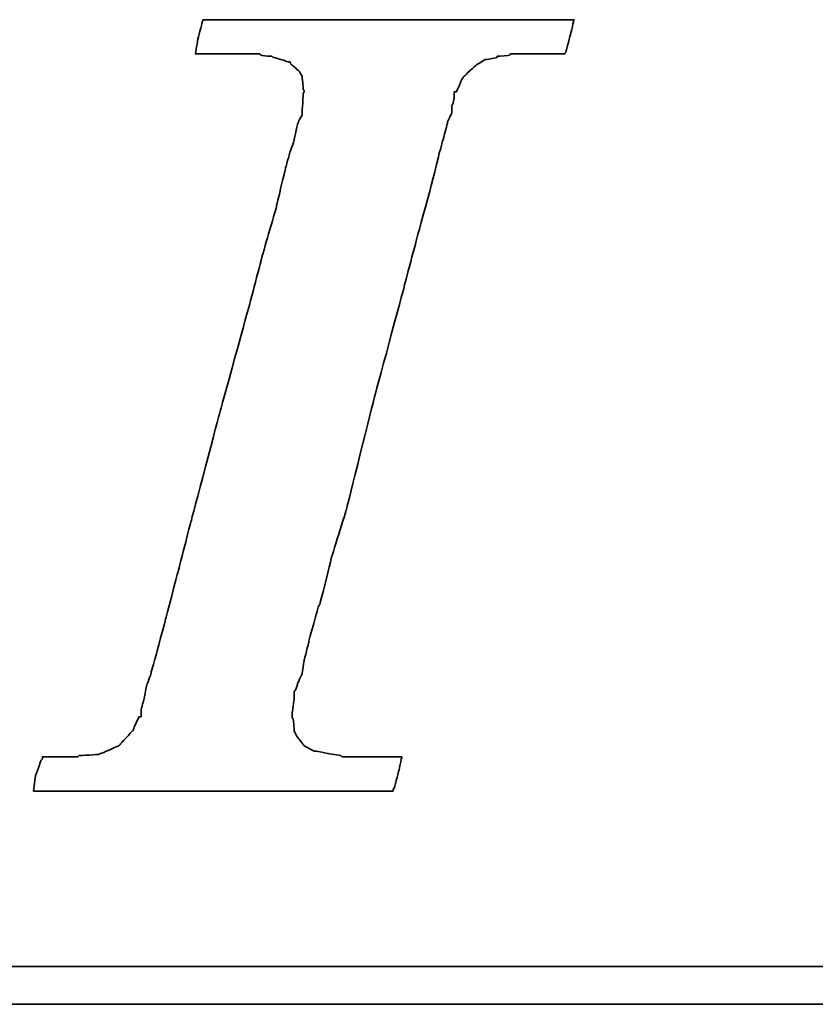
# Model space of a CAD drawing. Header units: millimetres. Extents: x 292 to 535, y -150 to -74.
# Tile 32 of 50: x 466.54 to 468.11, y -126.27 to -124.33. Entities that reach past the tile are written whole.
import ezdxf

# ---------------------------------------------------------------- set-up
doc = ezdxf.new("R2010")
doc.units = ezdxf.units.MM
doc.header["$LTSCALE"] = 0.1
doc.layers.add('DIM', color=4, linetype='CONTINUOUS')
doc.layers.add('layer 1', color=7, linetype='CONTINUOUS')

# ---------------------------------------------------------------- blocks, each defined once
blk = doc.blocks.new('TBI MOTION logo(完整正式版)')
at = {"layer": 'layer 1', "color": 22, "lineweight": 35}
for points, knots in [([(-40.59125, -7.94375), (-40.59125, -7.94375), (-40.97375, -7.94375), (-40.97375, -7.94375), (-40.97375, -7.94375), (-40.97375, -7.94375), (-41.38125, -7.94375), (-41.38125, -7.94375), (-41.38125, -7.94375), (-41.38125, -7.94375), (-41.54875, -7.94375), (-41.54875, -7.94375), (-41.54875, -7.94375), (-41.54875, -7.94375), (-41.59875, -7.94375), (-41.59875, -7.94375), (-41.59875, -7.94375), (-41.59875, -7.94375), (-41.88375, -7.94375), (-41.88375, -7.94375), (-41.88375, -7.94375), (-41.88375, -7.94375), (-41.90875, -7.91875), (-41.90875, -7.91875), (-41.90875, -7.91875), (-41.90875, -7.91875), (-42.19875, -7.87125), (-42.19875, -7.87125), (-42.19875, -7.87125), (-42.19875, -7.87125), (-42.43875, -7.82375), (-42.43875, -7.82375), (-42.43875, -7.82375), (-42.43875, -7.82375), (-42.45875, -7.82375), (-42.45875, -7.82375), (-42.45875, -7.82375), (-42.45875, -7.82375), (-42.48625, -7.82375), (-42.48625, -7.82375), (-42.48625, -7.82375), (-42.48625, -7.82375), (-42.67625, -7.72375), (-42.67625, -7.72375), (-42.67625, -7.72375), (-42.67625, -7.72375), (-42.70125, -7.70375), (-42.70125, -7.70375), (-42.70125, -7.70375), (-42.70125, -7.70375), (-42.72375, -7.67875), (-42.72375, -7.67875), (-42.72375, -7.67875), (-42.72375, -7.67875), (-42.86875, -7.48875), (-42.86875, -7.48875), (-42.86875, -7.48875), (-42.86875, -7.48875), (-42.89375, -7.43875), (-42.89375, -7.43875), (-42.89375, -7.43875), (-42.89375, -7.43875), (-42.91875, -7.38875), (-42.91875, -7.38875), (-42.91875, -7.38875), (-42.91875, -7.38875), (-42.93875, -7.12875), (-42.93875, -7.12875), (-42.93875, -7.12875), (-42.93875, -7.12875), (-42.96375, -7.10375), (-42.96375, -7.10375), (-42.96375, -7.10375), (-42.96375, -7.10375), (-42.96375, -7.05375), (-42.96375, -7.05375), (-42.96375, -7.05375), (-42.96375, -7.05375), (-42.96375, -7.00875), (-42.96375, -7.00875), (-42.96375, -7.00875), (-42.96375, -7.00875), (-42.91875, -6.69625), (-42.91875, -6.69625), (-42.91875, -6.69625), (-42.91875, -6.69625), (-42.91875, -6.62375), (-42.91875, -6.62375), (-42.91875, -6.62375), (-42.91875, -6.62375), (-42.91875, -6.59625), (-42.91875, -6.59625), (-42.91875, -6.59625), (-42.91875, -6.59625), (-42.91875, -6.57375), (-42.91875, -6.57375), (-42.91875, -6.57375), (-42.91875, -6.57375), (-42.91875, -6.52875), (-42.91875, -6.52875), (-42.91875, -6.52875), (-42.91875, -6.52875), (-42.89375, -6.50375), (-42.89375, -6.50375), (-42.89375, -6.50375), (-42.89375, -6.50375), (-42.84375, -6.38375), (-42.84375, -6.38375), (-42.84375, -6.38375), (-42.84375, -6.38375), (-42.84375, -6.35875), (-42.84375, -6.35875), (-42.84375, -6.35875), (-42.84375, -6.35875), (-42.74625, -6.14375), (-42.74625, -6.14375), (-42.74625, -6.14375), (-42.74625, -6.14375), (-42.70125, -5.85375), (-42.70125, -5.85375), (-42.70125, -5.85375), (-42.70125, -5.85375), (-42.60375, -5.47125), (-42.60375, -5.47125), (-42.60375, -5.47125), (-42.60375, -5.47125), (-42.60375, -5.44875), (-42.60375, -5.44875), (-42.60375, -5.44875), (-42.60375, -5.44875), (-42.38875, -4.67875), (-42.38875, -4.67875), (-42.38875, -4.67875), (-42.38875, -4.67875), (-42.36375, -4.65375), (-42.36375, -4.65375), (-42.36375, -4.65375), (-42.36375, -4.65375), (-42.12375, -3.69625), (-42.12375, -3.69625), (-42.12375, -3.69625), (-42.12375, -3.69625), (-42.12375, -3.67374), (-42.12375, -3.67374), (-42.12375, -3.67374), (-42.12375, -3.67374), (-41.78875, -2.59374), (-41.78875, -2.59374), (-41.78875, -2.59374), (-41.78875, -2.59374), (-41.18875, -0.19375), (-41.18875, -0.19375), (-41.18875, -0.19375), (-41.18875, -0.19375), (-40.54375, 2.20624), (-40.54375, 2.20624), (-40.54375, 2.20624), (-40.54375, 2.20624), (-40.25375, 3.30875), (-40.25375, 3.30875), (-40.25375, 3.30875), (-40.25375, 3.30875), (-39.98875, 4.27125), (-39.98875, 4.27125), (-39.98875, 4.27125), (-39.98875, 4.27125), (-39.77375, 5.13125), (-39.77375, 5.13125), (-39.77375, 5.13125), (-39.77375, 5.13125), (-39.67875, 5.47125), (-39.67875, 5.47125), (-39.67875, 5.47125), (-39.67875, 5.47125), (-39.60375, 5.75625), (-39.60375, 5.75625), (-39.60375, 5.75625), (-39.60375, 5.75625), (-39.60375, 5.78125), (-39.60375, 5.78125), (-39.60375, 5.78125), (-39.60375, 5.78125), (-39.50875, 5.97125), (-39.50875, 5.97125), (-39.50875, 5.97125), (-39.50875, 5.97125), (-39.50875, 6.13875), (-39.50875, 6.13875), (-39.50875, 6.13875), (-39.50875, 6.13875), (-39.48625, 6.16625), (-39.48625, 6.16625), (-39.48625, 6.16625), (-39.48625, 6.16625), (-39.46125, 6.28625), (-39.46125, 6.28625), (-39.46125, 6.28625), (-39.46125, 6.28625), (-39.46125, 6.42625), (-39.46125, 6.42625), (-39.46125, 6.42625), (-39.46125, 6.42625), (-39.41375, 6.42625), (-39.41375, 6.42625), (-39.41375, 6.42625), (-39.41375, 6.42625), (-39.29375, 6.69125), (-39.29375, 6.69125), (-39.29375, 6.69125), (-39.29375, 6.69125), (-39.26875, 6.74125), (-39.26875, 6.74125), (-39.26875, 6.74125), (-39.26875, 6.74125), (-39.24375, 6.76625), (-39.24375, 6.76625), (-39.24375, 6.76625), (-39.24375, 6.76625), (-38.98375, 7.00624), (-38.98375, 7.00624), (-38.98375, 7.00624), (-38.98375, 7.00624), (-38.95625, 7.02624), (-38.95625, 7.02624), (-38.95625, 7.02624), (-38.95625, 7.02624), (-38.78875, 7.12624), (-38.78875, 7.12624), (-38.78875, 7.12624), (-38.78875, 7.12624), (-38.76375, 7.12624), (-38.76375, 7.12624), (-38.76375, 7.12624), (-38.76375, 7.12624), (-38.74375, 7.12624), (-38.74375, 7.12624), (-38.74375, 7.12624), (-38.74375, 7.12624), (-38.52875, 7.17125), (-38.52875, 7.17125), (-38.52875, 7.17125), (-38.52875, 7.17125), (-38.52875, 7.19624), (-38.52875, 7.19624), (-38.52875, 7.19624), (-38.52875, 7.19624), (-38.50375, 7.19624), (-38.50375, 7.19624), (-38.50375, 7.19624), (-38.50375, 7.19624), (-38.26125, 7.21875), (-38.26125, 7.21875), (-38.26125, 7.21875), (-38.26125, 7.21875), (-38.23875, 7.24624), (-38.23875, 7.24624), (-38.23875, 7.24624), (-38.23875, 7.24624), (-38.21625, 7.24624), (-38.21625, 7.24624), (-38.21625, 7.24624), (-38.21625, 7.24624), (-38.18875, 7.24624), (-38.18875, 7.24624), (-38.18875, 7.24624), (-38.18875, 7.24624), (-37.90375, 7.24624), (-37.90375, 7.24624), (-37.90375, 7.24624), (-37.90375, 7.24624), (-37.85375, 7.24624), (-37.85375, 7.24624), (-37.85375, 7.24624), (-37.85375, 7.24624), (-37.75875, 7.24624), (-37.75875, 7.24624), (-37.75875, 7.24624), (-37.75875, 7.24624), (-37.42375, 7.24624), (-37.42375, 7.24624), (-37.42375, 7.24624), (-37.42375, 7.24624), (-37.08875, 7.24624), (-37.08875, 7.24624), (-37.08875, 7.24624), (-37.08875, 7.24624), (-37.06375, 7.24624), (-37.06375, 7.24624), (-37.06375, 7.24624), (-37.06375, 7.24624), (-37.06375, 7.26624), (-37.06375, 7.26624), (-37.06375, 7.26624), (-37.06375, 7.26624), (-37.03875, 7.29125), (-37.03875, 7.29125), (-37.03875, 7.29125), (-37.03875, 7.29125), (-37.03875, 7.31625), (-37.03875, 7.31625), (-37.03875, 7.31625), (-37.03875, 7.31625), (-36.94125, 7.67625), (-36.94125, 7.67625), (-36.94125, 7.67625), (-36.94125, 7.67625), (-36.86875, 7.98625), (-36.86875, 7.98625), (-36.86875, 7.98625), (-36.86875, 7.98625), (-36.98875, 7.98625), (-36.98875, 7.98625), (-36.98875, 7.98625), (-36.98875, 7.98625), (-37.42375, 7.98625), (-37.42375, 7.98625), (-37.42375, 7.98625), (-37.42375, 7.98625), (-37.94875, 7.98625), (-37.94875, 7.98625), (-37.94875, 7.98625), (-37.94875, 7.98625), (-38.57375, 7.98625), (-38.57375, 7.98625), (-38.57375, 7.98625), (-38.57375, 7.98625), (-39.29375, 7.98625), (-39.29375, 7.98625), (-39.29375, 7.98625), (-39.29375, 7.98625), (-40.82875, 7.98625), (-40.82875, 7.98625), (-40.82875, 7.98625), (-40.82875, 7.98625), (-42.36375, 7.98625), (-42.36375, 7.98625), (-42.36375, 7.98625), (-42.36375, 7.98625), (-43.08375, 7.98625), (-43.08375, 7.98625), (-43.08375, 7.98625), (-43.08375, 7.98625), (-43.70875, 7.98625), (-43.70875, 7.98625), (-43.70875, 7.98625), (-43.70875, 7.98625), (-44.23375, 7.98625), (-44.23375, 7.98625), (-44.23375, 7.98625), (-44.23375, 7.98625), (-44.66875, 7.98625), (-44.66875, 7.98625), (-44.66875, 7.98625), (-44.66875, 7.98625), (-44.88375, 7.98625), (-44.88375, 7.98625), (-44.88375, 7.98625), (-44.88375, 7.98625), (-44.90875, 7.94125), (-44.90875, 7.94125), (-44.90875, 7.94125), (-44.90875, 7.94125), (-44.90875, 7.91625), (-44.90875, 7.91625), (-44.90875, 7.91625), (-44.90875, 7.91625), (-45.00375, 7.55625), (-45.00375, 7.55625), (-45.00375, 7.55625), (-45.00375, 7.55625), (-45.05375, 7.24624), (-45.05375, 7.24624), (-45.05375, 7.24624), (-45.05375, 7.24624), (-44.61875, 7.24624), (-44.61875, 7.24624), (-44.61875, 7.24624), (-44.61875, 7.24624), (-44.11375, 7.24624), (-44.11375, 7.24624), (-44.11375, 7.24624), (-44.11375, 7.24624), (-43.99375, 7.24624), (-43.99375, 7.24624), (-43.99375, 7.24624), (-43.99375, 7.24624), (-43.94625, 7.24624), (-43.94625, 7.24624), (-43.94625, 7.24624), (-43.94625, 7.24624), (-43.92374, 7.24624), (-43.92374, 7.24624), (-43.92374, 7.24624), (-43.92374, 7.24624), (-43.65875, 7.24624), (-43.65875, 7.24624), (-43.65875, 7.24624), (-43.65875, 7.24624), (-43.63875, 7.21875), (-43.63875, 7.21875), (-43.63875, 7.21875), (-43.63875, 7.21875), (-43.46875, 7.19624), (-43.46875, 7.19624), (-43.46875, 7.19624), (-43.46875, 7.19624), (-43.39875, 7.19624), (-43.39875, 7.19624), (-43.39875, 7.19624), (-43.39875, 7.19624), (-43.37125, 7.17125), (-43.37125, 7.17125), (-43.37125, 7.17125), (-43.37125, 7.17125), (-43.34875, 7.17125), (-43.34875, 7.17125), (-43.34875, 7.17125), (-43.34875, 7.17125), (-43.20375, 7.12624), (-43.20375, 7.12624), (-43.20375, 7.12624), (-43.20375, 7.12624), (-43.05875, 7.07624), (-43.05875, 7.07624), (-43.05875, 7.07624), (-43.05875, 7.07624), (-43.01375, 7.07624), (-43.01375, 7.07624), (-43.01375, 7.07624), (-43.01375, 7.07624), (-42.98875, 7.02624), (-42.98875, 7.02624), (-42.98875, 7.02624), (-42.98875, 7.02624), (-42.79875, 6.86125), (-42.79875, 6.86125), (-42.79875, 6.86125), (-42.79875, 6.86125), (-42.77375, 6.81125), (-42.77375, 6.81125), (-42.77375, 6.81125), (-42.77375, 6.81125), (-42.74625, 6.76625), (-42.74625, 6.76625), (-42.74625, 6.76625), (-42.74625, 6.76625), (-42.72375, 6.47625), (-42.72375, 6.47625), (-42.72375, 6.47625), (-42.72375, 6.47625), (-42.70125, 6.45124), (-42.70125, 6.45124), (-42.70125, 6.45124), (-42.70125, 6.45124), (-42.70125, 6.42625), (-42.70125, 6.42625), (-42.70125, 6.42625), (-42.70125, 6.42625), (-42.72375, 6.40625), (-42.72375, 6.40625), (-42.72375, 6.40625), (-42.72375, 6.40625), (-42.74625, 5.97125), (-42.74625, 5.97125), (-42.74625, 5.97125), (-42.74625, 5.97125), (-42.74625, 5.94625), (-42.74625, 5.94625), (-42.74625, 5.94625), (-42.74625, 5.94625), (-42.74625, 5.92625), (-42.74625, 5.92625), (-42.74625, 5.92625), (-42.74625, 5.92625), (-42.77375, 5.87625), (-42.77375, 5.87625), (-42.77375, 5.87625), (-42.77375, 5.87625), (-42.81875, 5.80625), (-42.81875, 5.80625), (-42.81875, 5.80625), (-42.81875, 5.80625), (-42.86875, 5.63625), (-42.86875, 5.63625), (-42.86875, 5.63625), (-42.86875, 5.63625), (-42.91875, 5.39625), (-42.91875, 5.39625), (-42.91875, 5.39625), (-42.91875, 5.39625), (-42.91875, 5.37124), (-42.91875, 5.37124), (-42.91875, 5.37124), (-42.91875, 5.37124), (-43.01375, 5.10874), (-43.01375, 5.10874), (-43.01375, 5.10874), (-43.01375, 5.10874), (-43.10875, 4.77124), (-43.10875, 4.77124), (-43.10875, 4.77124), (-43.10875, 4.77124), (-43.29875, 3.95625), (-43.29875, 3.95625), (-43.29875, 3.95625), (-43.29875, 3.95625), (-43.58875, 2.95125), (-43.58875, 2.95125), (-43.58875, 2.95125), (-43.58875, 2.95125), (-43.87375, 1.87125), (-43.87375, 1.87125), (-43.87375, 1.87125), (-43.87375, 1.87125), (-44.52625, -0.50374), (-44.52625, -0.50374), (-44.52625, -0.50374), (-44.52625, -0.50374), (-45.14875, -2.85375), (-45.14875, -2.85375), (-45.14875, -2.85375), (-45.14875, -2.85375), (-45.43375, -3.95875), (-45.43375, -3.95875), (-45.43375, -3.95875), (-45.43375, -3.95875), (-45.69875, -4.96875), (-45.69875, -4.96875), (-45.69875, -4.96875), (-45.69875, -4.96875), (-45.91375, -5.78375), (-45.91375, -5.78375), (-45.91375, -5.78375), (-45.91375, -5.78375), (-46.01375, -6.11875), (-46.01375, -6.11875), (-46.01375, -6.11875), (-46.01375, -6.11875), (-46.01375, -6.14375), (-46.01375, -6.14375), (-46.01375, -6.14375), (-46.01375, -6.14375), (-46.10875, -6.40875), (-46.10875, -6.40875), (-46.10875, -6.40875), (-46.10875, -6.40875), (-46.15375, -6.64875), (-46.15375, -6.64875), (-46.15375, -6.64875), (-46.15375, -6.64875), (-46.20375, -6.83875), (-46.20375, -6.83875), (-46.20375, -6.83875), (-46.20375, -6.83875), (-46.22875, -6.93375), (-46.22875, -6.93375), (-46.22875, -6.93375), (-46.22875, -6.93375), (-46.22875, -7.07875), (-46.22875, -7.07875), (-46.22875, -7.07875), (-46.22875, -7.07875), (-46.27375, -7.07875), (-46.27375, -7.07875), (-46.27375, -7.07875), (-46.27375, -7.07875), (-46.39375, -7.34375), (-46.39375, -7.34375), (-46.39375, -7.34375), (-46.39375, -7.34375), (-46.39375, -7.36875), (-46.39375, -7.36875), (-46.39375, -7.36875), (-46.39375, -7.36875), (-46.42125, -7.38875), (-46.42125, -7.38875), (-46.42125, -7.38875), (-46.42125, -7.38875), (-46.68375, -7.67875), (-46.68375, -7.67875), (-46.68375, -7.67875), (-46.68375, -7.67875), (-46.70875, -7.70375), (-46.70875, -7.70375), (-46.70875, -7.70375), (-46.70875, -7.70375), (-46.75375, -7.72375), (-46.75375, -7.72375), (-46.75375, -7.72375), (-46.75375, -7.72375), (-47.08875, -7.87125), (-47.08875, -7.87125), (-47.08875, -7.87125), (-47.08875, -7.87125), (-47.11625, -7.87125), (-47.11625, -7.87125), (-47.11625, -7.87125), (-47.11625, -7.87125), (-47.13875, -7.89375), (-47.13875, -7.89375), (-47.13875, -7.89375), (-47.13875, -7.89375), (-47.56875, -7.91875), (-47.56875, -7.91875), (-47.56875, -7.91875), (-47.56875, -7.91875), (-47.59625, -7.94375), (-47.59625, -7.94375), (-47.59625, -7.94375), (-47.59625, -7.94375), (-47.64375, -7.94375), (-47.64375, -7.94375), (-47.64375, -7.94375), (-47.64375, -7.94375), (-47.73625, -7.94375), (-47.73625, -7.94375), (-47.73625, -7.94375), (-47.73625, -7.94375), (-48.07375, -7.94375), (-48.07375, -7.94375), (-48.07375, -7.94375), (-48.07375, -7.94375), (-48.36125, -7.94375), (-48.36125, -7.94375), (-48.36125, -7.94375), (-48.36125, -7.94375), (-48.36125, -7.96625), (-48.36125, -7.96625), (-48.36125, -7.96625), (-48.36125, -7.96625), (-48.36125, -7.99125), (-48.36125, -7.99125), (-48.36125, -7.99125), (-48.36125, -7.99125), (-48.38875, -8.01375), (-48.38875, -8.01375), (-48.38875, -8.01375), (-48.38875, -8.01375), (-48.50875, -8.34875), (-48.50875, -8.34875), (-48.50875, -8.34875), (-48.50875, -8.34875), (-48.55375, -8.68625), (-48.55375, -8.68625), (-48.55375, -8.68625), (-48.55375, -8.68625), (-48.45875, -8.68625), (-48.45875, -8.68625), (-48.45875, -8.68625), (-48.45875, -8.68625), (-48.07375, -8.68625), (-48.07375, -8.68625), (-48.07375, -8.68625), (-48.07375, -8.68625), (-47.52375, -8.68625), (-47.52375, -8.68625), (-47.52375, -8.68625), (-47.52375, -8.68625), (-46.92375, -8.68625), (-46.92375, -8.68625), (-46.92375, -8.68625), (-46.92375, -8.68625), (-46.25375, -8.68625), (-46.25375, -8.68625), (-46.25375, -8.68625), (-46.25375, -8.68625), (-46.20375, -8.68625), (-46.20375, -8.68625), (-46.20375, -8.68625), (-46.20375, -8.68625), (-44.71375, -8.68625), (-44.71375, -8.68625), (-44.71375, -8.68625), (-44.71375, -8.68625), (-43.22875, -8.68625), (-43.22875, -8.68625), (-43.22875, -8.68625), (-43.22875, -8.68625), (-42.55875, -8.68625), (-42.55875, -8.68625), (-42.55875, -8.68625), (-42.55875, -8.68625), (-42.50875, -8.68625), (-42.50875, -8.68625), (-42.50875, -8.68625), (-42.50875, -8.68625), (-41.93375, -8.68625), (-41.93375, -8.68625), (-41.93375, -8.68625), (-41.93375, -8.68625), (-41.38125, -8.68625), (-41.38125, -8.68625), (-41.38125, -8.68625), (-41.38125, -8.68625), (-40.97375, -8.68625), (-40.97375, -8.68625), (-40.97375, -8.68625), (-40.97375, -8.68625), (-40.78125, -8.68625), (-40.78125, -8.68625), (-40.78125, -8.68625), (-40.78125, -8.68625), (-40.78125, -8.63875), (-40.78125, -8.63875), (-40.78125, -8.63875), (-40.78125, -8.63875), (-40.75875, -8.63875), (-40.75875, -8.63875), (-40.75875, -8.63875), (-40.75875, -8.63875), (-40.66375, -8.27875), (-40.66375, -8.27875), (-40.66375, -8.27875), (-40.66375, -8.27875), (-40.59125, -7.94375), (-40.59125, -7.94375)], [0, 0, 0, 0, 0.00558659, 0.00558659, 0.00558659, 0.0055866, 0.01117318, 0.01117318, 0.01117318, 0.01117319, 0.01675978, 0.01675978, 0.01675978, 0.01675979, 0.02234637, 0.02234637, 0.02234637, 0.02234638, 0.02793296, 0.02793296, 0.02793296, 0.02793297, 0.03351955, 0.03351955, 0.03351955, 0.03351956, 0.03910615, 0.03910615, 0.03910615, 0.03910616, 0.04469274, 0.04469274, 0.04469274, 0.04469275, 0.05027933, 0.05027933, 0.05027933, 0.05027934, 0.05586592, 0.05586592, 0.05586592, 0.05586593, 0.06145251, 0.06145251, 0.06145251, 0.06145252, 0.06703911, 0.06703911, 0.06703911, 0.06703912, 0.0726257, 0.0726257, 0.0726257, 0.07262571, 0.07821229, 0.07821229, 0.07821229, 0.0782123, 0.08379888, 0.08379888, 0.08379888, 0.08379889, 0.08938547, 0.08938547, 0.08938547, 0.08938548, 0.09497207, 0.09497207, 0.09497207, 0.09497208, 0.10055866, 0.10055866, 0.10055866, 0.10055867, 0.10614525, 0.10614525, 0.10614525, 0.10614526, 0.11173184, 0.11173184, 0.11173184, 0.11173185, 0.11731844, 0.11731844, 0.11731844, 0.11731845, 0.12290503, 0.12290503, 0.12290503, 0.12290504, 0.12849162, 0.12849162, 0.12849162, 0.12849163, 0.13407821, 0.13407821, 0.13407821, 0.13407822, 0.1396648, 0.1396648, 0.1396648, 0.13966481, 0.1452514, 0.1452514, 0.1452514, 0.14525141, 0.15083799, 0.15083799, 0.15083799, 0.150838, 0.15642458, 0.15642458, 0.15642458, 0.15642459, 0.16201117, 0.16201117, 0.16201117, 0.16201118, 0.16759777, 0.16759777, 0.16759777, 0.16759778, 0.17318436, 0.17318436, 0.17318436, 0.17318437, 0.17877095, 0.17877095, 0.17877095, 0.17877096, 0.18435754, 0.18435754, 0.18435754, 0.18435755, 0.18994413, 0.18994413, 0.18994413, 0.18994414, 0.19553073, 0.19553073, 0.19553073, 0.19553074, 0.20111732, 0.20111732, 0.20111732, 0.20111733, 0.20670391, 0.20670391, 0.20670391, 0.20670392, 0.2122905, 0.2122905, 0.2122905, 0.21229051, 0.21787709, 0.21787709, 0.21787709, 0.2178771, 0.22346369, 0.22346369, 0.22346369, 0.2234637, 0.22905028, 0.22905028, 0.22905028, 0.22905029, 0.23463687, 0.23463687, 0.23463687, 0.23463688, 0.24022346, 0.24022346, 0.24022346, 0.24022347, 0.24581006, 0.24581006, 0.24581006, 0.24581007, 0.25139665, 0.25139665, 0.25139665, 0.25139666, 0.25698324, 0.25698324, 0.25698324, 0.25698325, 0.26256983, 0.26256983, 0.26256983, 0.26256984, 0.26815642, 0.26815642, 0.26815642, 0.26815643, 0.27374302, 0.27374302, 0.27374302, 0.27374303, 0.27932961, 0.27932961, 0.27932961, 0.27932962, 0.2849162, 0.2849162, 0.2849162, 0.28491621, 0.29050279, 0.29050279, 0.29050279, 0.2905028, 0.29608939, 0.29608939, 0.29608939, 0.2960894, 0.30167598, 0.30167598, 0.30167598, 0.30167599, 0.30726257, 0.30726257, 0.30726257, 0.30726258, 0.31284916, 0.31284916, 0.31284916, 0.31284917, 0.31843575, 0.31843575, 0.31843575, 0.31843576, 0.32402235, 0.32402235, 0.32402235, 0.32402236, 0.32960894, 0.32960894, 0.32960894, 0.32960895, 0.33519553, 0.33519553, 0.33519553, 0.33519554, 0.34078212, 0.34078212, 0.34078212, 0.34078213, 0.34636872, 0.34636872, 0.34636872, 0.34636873, 0.35195531, 0.35195531, 0.35195531, 0.35195532, 0.3575419, 0.3575419, 0.3575419, 0.35754191, 0.36312849, 0.36312849, 0.36312849, 0.3631285, 0.36871508, 0.36871508, 0.36871508, 0.36871509, 0.37430168, 0.37430168, 0.37430168, 0.37430169, 0.37988827, 0.37988827, 0.37988827, 0.37988828, 0.38547486, 0.38547486, 0.38547486, 0.38547487, 0.39106145, 0.39106145, 0.39106145, 0.39106146, 0.39664804, 0.39664804, 0.39664804, 0.39664805, 0.40223464, 0.40223464, 0.40223464, 0.40223465, 0.40782123, 0.40782123, 0.40782123, 0.40782124, 0.41340782, 0.41340782, 0.41340782, 0.41340783, 0.41899441, 0.41899441, 0.41899441, 0.41899442, 0.42458101, 0.42458101, 0.42458101, 0.42458102, 0.4301676, 0.4301676, 0.4301676, 0.43016761, 0.43575419, 0.43575419, 0.43575419, 0.4357542, 0.44134078, 0.44134078, 0.44134078, 0.44134079, 0.44692737, 0.44692737, 0.44692737, 0.44692738, 0.45251397, 0.45251397, 0.45251397, 0.45251398, 0.45810056, 0.45810056, 0.45810056, 0.45810057, 0.46368715, 0.46368715, 0.46368715, 0.46368716, 0.46927374, 0.46927374, 0.46927374, 0.46927375, 0.47486034, 0.47486034, 0.47486034, 0.47486035, 0.48044693, 0.48044693, 0.48044693, 0.48044694, 0.48603352, 0.48603352, 0.48603352, 0.48603353, 0.49162011, 0.49162011, 0.49162011, 0.49162012, 0.4972067, 0.4972067, 0.4972067, 0.49720671, 0.5027933, 0.5027933, 0.5027933, 0.50279331, 0.50837989, 0.50837989, 0.50837989, 0.5083799, 0.51396648, 0.51396648, 0.51396648, 0.51396649, 0.51955307, 0.51955307, 0.51955307, 0.51955308, 0.52513966, 0.52513966, 0.52513966, 0.52513967, 0.53072626, 0.53072626, 0.53072626, 0.53072627, 0.53631285, 0.53631285, 0.53631285, 0.53631286, 0.54189944, 0.54189944, 0.54189944, 0.54189945, 0.54748603, 0.54748603, 0.54748603, 0.54748604, 0.55307263, 0.55307263, 0.55307263, 0.55307264, 0.55865922, 0.55865922, 0.55865922, 0.55865923, 0.56424581, 0.56424581, 0.56424581, 0.56424582, 0.5698324, 0.5698324, 0.5698324, 0.56983241, 0.57541899, 0.57541899, 0.57541899, 0.575419, 0.58100559, 0.58100559, 0.58100559, 0.5810056, 0.58659218, 0.58659218, 0.58659218, 0.58659219, 0.59217877, 0.59217877, 0.59217877, 0.59217878, 0.59776536, 0.59776536, 0.59776536, 0.59776537, 0.60335196, 0.60335196, 0.60335196, 0.60335197, 0.60893855, 0.60893855, 0.60893855, 0.60893856, 0.61452514, 0.61452514, 0.61452514, 0.61452515, 0.62011173, 0.62011173, 0.62011173, 0.62011174, 0.62569832, 0.62569832, 0.62569832, 0.62569833, 0.63128492, 0.63128492, 0.63128492, 0.63128493, 0.63687151, 0.63687151, 0.63687151, 0.63687152, 0.6424581, 0.6424581, 0.6424581, 0.64245811, 0.64804469, 0.64804469, 0.64804469, 0.6480447, 0.65363128, 0.65363128, 0.65363128, 0.65363129, 0.65921788, 0.65921788, 0.65921788, 0.65921789, 0.66480447, 0.66480447, 0.66480447, 0.66480448, 0.67039106, 0.67039106, 0.67039106, 0.67039107, 0.67597765, 0.67597765, 0.67597765, 0.67597766, 0.68156425, 0.68156425, 0.68156425, 0.68156426, 0.68715084, 0.68715084, 0.68715084, 0.68715085, 0.69273743, 0.69273743, 0.69273743, 0.69273744, 0.69832402, 0.69832402, 0.69832402, 0.69832403, 0.70391061, 0.70391061, 0.70391061, 0.70391062, 0.70949721, 0.70949721, 0.70949721, 0.70949722, 0.7150838, 0.7150838, 0.7150838, 0.71508381, 0.72067039, 0.72067039, 0.72067039, 0.7206704, 0.72625698, 0.72625698, 0.72625698, 0.72625699, 0.73184358, 0.73184358, 0.73184358, 0.73184359, 0.73743017, 0.73743017, 0.73743017, 0.73743018, 0.74301676, 0.74301676, 0.74301676, 0.74301677, 0.74860335, 0.74860335, 0.74860335, 0.74860336, 0.75418994, 0.75418994, 0.75418994, 0.75418995, 0.75977654, 0.75977654, 0.75977654, 0.75977655, 0.76536313, 0.76536313, 0.76536313, 0.76536314, 0.77094972, 0.77094972, 0.77094972, 0.77094973, 0.77653631, 0.77653631, 0.77653631, 0.77653632, 0.78212291, 0.78212291, 0.78212291, 0.78212292, 0.7877095, 0.7877095, 0.7877095, 0.78770951, 0.79329609, 0.79329609, 0.79329609, 0.7932961, 0.79888268, 0.79888268, 0.79888268, 0.79888269, 0.80446927, 0.80446927, 0.80446927, 0.80446928, 0.81005587, 0.81005587, 0.81005587, 0.81005588, 0.81564246, 0.81564246, 0.81564246, 0.81564247, 0.82122905, 0.82122905, 0.82122905, 0.82122906, 0.82681564, 0.82681564, 0.82681564, 0.82681565, 0.83240223, 0.83240223, 0.83240223, 0.83240224, 0.83798883, 0.83798883, 0.83798883, 0.83798884, 0.84357542, 0.84357542, 0.84357542, 0.84357543, 0.84916201, 0.84916201, 0.84916201, 0.84916202, 0.8547486, 0.8547486, 0.8547486, 0.85474861, 0.8603352, 0.8603352, 0.8603352, 0.86033521, 0.86592179, 0.86592179, 0.86592179, 0.8659218, 0.87150838, 0.87150838, 0.87150838, 0.87150839, 0.87709497, 0.87709497, 0.87709497, 0.87709498, 0.88268156, 0.88268156, 0.88268156, 0.88268157, 0.88826816, 0.88826816, 0.88826816, 0.88826817, 0.89385475, 0.89385475, 0.89385475, 0.89385476, 0.89944134, 0.89944134, 0.89944134, 0.89944135, 0.90502793, 0.90502793, 0.90502793, 0.90502794, 0.91061453, 0.91061453, 0.91061453, 0.91061454, 0.91620112, 0.91620112, 0.91620112, 0.91620113, 0.92178771, 0.92178771, 0.92178771, 0.92178772, 0.9273743, 0.9273743, 0.9273743, 0.92737431, 0.93296089, 0.93296089, 0.93296089, 0.9329609, 0.93854749, 0.93854749, 0.93854749, 0.9385475, 0.94413408, 0.94413408, 0.94413408, 0.94413409, 0.94972067, 0.94972067, 0.94972067, 0.94972068, 0.95530726, 0.95530726, 0.95530726, 0.95530727, 0.96089385, 0.96089385, 0.96089385, 0.96089386, 0.96648045, 0.96648045, 0.96648045, 0.96648046, 0.97206704, 0.97206704, 0.97206704, 0.97206705, 0.97765363, 0.97765363, 0.97765363, 0.97765364, 0.98324022, 0.98324022, 0.98324022, 0.98324023, 0.98882682, 0.98882682, 0.98882682, 0.98882683, 0.99441341, 0.99441341, 0.99441341, 0.99441342, 1, 1, 1, 1]), ([(75.90875, -9.47875), (75.90875, -9.47875), (75.90875, -12.28625), (75.90875, -12.28625), (75.90875, -12.28625), (75.90875, -12.28625), (75.90875, -12.47875), (75.90875, -12.47875), (75.90875, -12.47875), (75.90875, -12.47875), (75.71625, -12.47875), (75.71625, -12.47875), (75.71625, -12.47875), (75.71625, -12.47875), (-88.32875, -12.47875), (-88.32875, -12.47875), (-88.32875, -12.47875), (-88.32875, -12.47875), (-88.32875, -13.29375), (-88.32875, -13.29375), (-88.32875, -13.29375), (-88.32875, -13.29375), (82.89125, -13.29375), (82.89125, -13.29375), (82.89125, -13.29375), (82.89125, -13.29375), (75.90875, -9.47875), (75.90875, -9.47875)], [0, 0, 0, 0, 0.14285714, 0.14285714, 0.14285714, 0.14285715, 0.28571429, 0.28571429, 0.28571429, 0.2857143, 0.42857143, 0.42857143, 0.42857143, 0.42857144, 0.57142857, 0.57142857, 0.57142857, 0.57142858, 0.71428571, 0.71428571, 0.71428571, 0.71428572, 0.85714286, 0.85714286, 0.85714286, 0.85714287, 1, 1, 1, 1])]:
    blk.add_open_spline(points, degree=3, knots=knots, dxfattribs=at)

msp = doc.modelspace()

# ---------------------------------------------------------------- block references
at = {"layer": 'DIM', "color": 0, "xscale": 0.0912171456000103, "yscale": 0.0912171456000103, "zscale": 0.0912171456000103}
msp.add_blockref('TBI MOTION logo(完整正式版)', (470.9925, -125.0556), dxfattribs=at)

doc.saveas('drawing.dxf')
